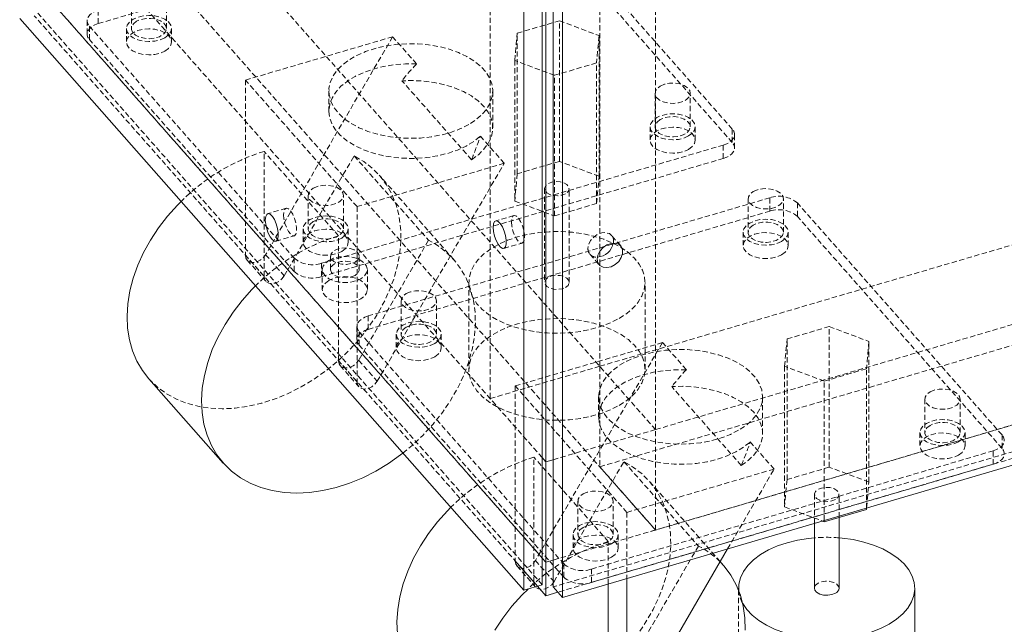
# Model space of a CAD drawing. Header units: millimetres. Extents: x 1529 to 6255, y 1713 to 5797.
# Tile 18 of 82: x 4524 to 4764, y 4419 to 4566. Entities that reach past the tile are written whole.
import ezdxf

# ---------------------------------------------------------------- set-up
doc = ezdxf.new("R2010")
doc.units = ezdxf.units.MM
doc.linetypes.add('HIDDEN', pattern=[1.905, 1.27, -0.635])

msp = doc.modelspace()

# ---------------------------------------------------------------- linework, layer by layer
at = {"color": 7, "linetype": 'Continuous', "lineweight": 15}
for p, q in [((4651.606, 4996.657), (4651.606, 4428.344)), ((4647.151, 4995.346), (4647.151, 4427.034)), ((4654.296, 4996.152), (4654.296, 4427.84)), ((4656.566, 4425.268), (4656.566, 4993.58)), ((4652.514, 4964.6), (4652.514, 4458.344)), ((4524.12, 4566.427), (4647.151, 4427.034)), ((5011.989, 4529.813), (4656.566, 4425.268)), ((4555.622, 4478.622), (4573.781, 4458.047)), ((4652.514, 4458.344), (4651.606, 4459.373)), ((4654.296, 4458.868), (4652.514, 4458.344)), ((4652.514, 4458.344), (4652.514, 4433.848)), ((4720.411, 4443.728), (4730.7, 4446.754)), ((4730.7, 4446.754), (4730.73, 4447.083)), ((4730.7, 4446.754), (4730.7, 4447.074)), ((4724.016, 4427.522), (4724.016, 4444.788)), ((4718.016, 4443.343), (4718.016, 4427.522)), ((4719.933, 4443.907), (4720.411, 4443.728)), ((4720.411, 4443.728), (4720.411, 4444.048)), ((4677.184, 4403.406), (4696.839, 4437.114)), ((4652.514, 4433.848), (4651.606, 4434.877)), ((4651.606, 4434.877), (4652.514, 4433.848)), ((4652.514, 4433.848), (4654.296, 4434.372)), ((4652.514, 4433.848), (4654.296, 4434.372)), ((4652.514, 4433.848), (4652.514, 4425.683)), ((4695.84, 4433.094), (4695.03, 4434.012)), ((4672.265, 4429.886), (4672.265, 4403.287)), ((4647.151, 4427.034), (4651.606, 4428.344)), ((4652.514, 4425.683), (4650.462, 4428.008)), ((4654.296, 4427.84), (4656.566, 4425.268)), ((4667.725, 4408.431), (4667.725, 4428.55)), ((4699.516, 4427.522), (4699.516, 4427.054)), ((4742.516, 4406.292), (4742.516, 4427.522)), ((4655.441, 4426.543), (4652.514, 4425.683))]:
    msp.add_line(p, q, dxfattribs=at)
at = {"color": 7, "linetype": 'HIDDEN', "lineweight": 0}
for p, q in [((4665.625, 4481.638), (4665.625, 4987.893)), ((4638.895, 4980.031), (4638.895, 4473.775)), ((4679.245, 4972.462), (4679.245, 4466.207)), ((4679.245, 4466.207), (4554.397, 4607.658)), ((4651.606, 4459.373), (4527.667, 4599.795)), ((4697.977, 4539.48), (4648.038, 4596.061)), ((4543.302, 4565.227), (4641.313, 4594.056)), ((4697.977, 4536.214), (4648.038, 4592.795)), ((4554.397, 4583.161), (4679.245, 4441.711)), ((4651.606, 4434.877), (4527.667, 4575.299)), ((4527.667, 4575.299), (4651.606, 4434.877)), ((4551.359, 4572.194), (4551.359, 4564.029)), ((4559.959, 4564.029), (4559.959, 4572.194)), ((4650.462, 4428.008), (4527.667, 4567.134)), ((4651.606, 4428.344), (4528.575, 4567.738)), ((4543.302, 4568.493), (4543.302, 4565.227)), ((4540.572, 4565.921), (4540.572, 4562.655)), ((4541.117, 4564.611), (4591.056, 4508.03)), ((4541.117, 4561.345), (4541.117, 4564.611)), ((4645.503, 4562.893), (4655.791, 4565.919)), ((4655.791, 4565.919), (4665.475, 4562.289)), ((4655.791, 4531.625), (4655.791, 4565.919)), ((4550.159, 4564.029), (4550.159, 4560.763)), ((4561.159, 4560.763), (4561.159, 4564.029)), ((4579.197, 4551.449), (4615.114, 4562.013)), ((4615.114, 4562.013), (4584.116, 4508.852)), ((4620.954, 4555.397), (4615.114, 4562.013)), ((4644.899, 4556.236), (4645.503, 4562.893)), ((4645.503, 4528.598), (4645.503, 4562.893)), ((4665.475, 4562.289), (4664.871, 4555.632)), ((4665.475, 4527.994), (4665.475, 4562.289)), ((4591.056, 4504.764), (4541.117, 4561.345)), ((4665.625, 4481.638), (4932.927, 4560.263)), ((4644.899, 4556.236), (4644.899, 4521.942)), ((4654.583, 4552.606), (4644.899, 4556.236)), ((4664.871, 4555.632), (4654.583, 4552.606)), ((4664.871, 4521.337), (4664.871, 4555.632)), ((4654.583, 4518.311), (4654.583, 4552.606)), ((4606.436, 4520.587), (4579.197, 4551.449)), ((4579.197, 4551.449), (4579.197, 4508.732)), ((4634.351, 4532.035), (4617.37, 4551.275)), ((4599.547, 4548.779), (4599.547, 4543.88)), ((4639.547, 4539.797), (4639.547, 4548.779)), ((4679.134, 4548.227), (4679.134, 4540.062)), ((4687.734, 4540.062), (4687.734, 4548.227)), ((4679.245, 4466.207), (4946.547, 4544.832)), ((4654.296, 4434.372), (5011.501, 4539.441)), ((4677.934, 4540.062), (4677.934, 4536.796)), ((4688.934, 4536.796), (4688.934, 4540.062)), ((4697.977, 4539.48), (4697.977, 4536.214)), ((4698.522, 4534.904), (4698.522, 4538.17)), ((4597.781, 4506.769), (4695.791, 4535.598)), ((4642.353, 4531.151), (4636.514, 4537.768)), ((4665.625, 4457.142), (4932.927, 4535.767)), ((4695.791, 4532.332), (4695.791, 4535.598)), ((4601.896, 4513.482), (4583.737, 4534.057)), ((4583.737, 4503.589), (4583.737, 4534.057)), ((4588.656, 4503.708), (4605.715, 4532.965)), ((4597.781, 4503.503), (4695.791, 4532.332)), ((4605.715, 4532.965), (4623.875, 4512.39)), ((4642.353, 4531.151), (4606.436, 4520.587)), ((4611.356, 4477.99), (4642.353, 4531.151)), ((4655.791, 4531.625), (4645.503, 4528.598)), ((5009.719, 4532.385), (4654.296, 4427.84)), ((5011.501, 4531.276), (4655.441, 4426.543)), ((4665.475, 4527.994), (4655.791, 4531.625)), ((4630.012, 4507.677), (4611.852, 4528.252)), ((4645.503, 4528.598), (4644.899, 4521.942)), ((4664.871, 4521.337), (4665.475, 4527.994)), ((4652.187, 4524.968), (4652.187, 4502.105)), ((4658.187, 4502.105), (4658.187, 4524.968)), ((4594.488, 4523.33), (4594.488, 4515.164)), ((4603.088, 4515.164), (4603.088, 4523.33)), ((4707.141, 4522.739), (4609.131, 4493.91)), ((4644.899, 4521.942), (4654.583, 4518.311)), ((4654.583, 4518.311), (4664.871, 4521.337)), ((4701.834, 4522.509), (4701.834, 4514.344)), ((4707.141, 4519.473), (4707.141, 4522.739)), ((4710.434, 4514.344), (4710.434, 4522.509)), ((4763.805, 4464.897), (4713.866, 4521.477)), ((4713.866, 4521.477), (4713.866, 4518.211)), ((4589.103, 4520.179), (4584.648, 4518.869)), ((4606.436, 4520.587), (4606.436, 4477.87)), ((4609.131, 4490.644), (4707.141, 4519.473)), ((4946.547, 4520.335), (4679.245, 4441.711)), ((4644.717, 4518.41), (4640.262, 4517.1)), ((4763.805, 4461.631), (4713.866, 4518.211)), ((4593.288, 4515.164), (4593.288, 4511.898)), ((4604.288, 4511.898), (4604.288, 4515.164)), ((4700.634, 4514.344), (4700.634, 4511.077)), ((4711.634, 4511.077), (4711.634, 4514.344)), ((4586.623, 4512.153), (4591.078, 4513.464)), ((4601.896, 4483.014), (4601.896, 4513.482)), ((4623.875, 4512.39), (4606.816, 4483.133)), ((4642.237, 4510.384), (4646.692, 4511.694)), ((4670.774, 4511.012), (4668.504, 4513.584)), ((4583.737, 4503.589), (4579.197, 4508.732)), ((4579.621, 4507.533), (4584.161, 4502.39)), ((4584.116, 4508.852), (4588.656, 4503.708)), ((4591.056, 4508.03), (4591.056, 4504.764)), ((4597.781, 4506.769), (4597.781, 4503.503)), ((4599.956, 4508.505), (4599.956, 4505.239)), ((4606.956, 4505.239), (4606.956, 4508.505)), ((4663.255, 4508.952), (4665.525, 4506.38)), ((4597.956, 4505.239), (4597.956, 4500.339)), ((4608.956, 4500.339), (4608.956, 4505.239)), ((4633.687, 4502.105), (4633.687, 4480.875)), ((4676.687, 4480.875), (4676.687, 4502.105)), ((4617.188, 4497.611), (4617.188, 4489.446)), ((4625.788, 4489.446), (4625.788, 4497.611)), ((4609.131, 4493.91), (4609.131, 4490.644)), ((4606.4, 4491.338), (4606.4, 4488.072)), ((4606.945, 4490.027), (4656.884, 4433.447)), ((4606.945, 4486.761), (4606.945, 4490.027)), ((4711.331, 4488.31), (4721.62, 4491.336)), ((4721.62, 4491.336), (4731.304, 4487.706)), ((4721.62, 4457.042), (4721.62, 4491.336)), ((4615.988, 4489.446), (4615.988, 4486.18)), ((4626.988, 4486.18), (4626.988, 4489.446)), ((4645.025, 4476.865), (4680.943, 4487.43)), ((4680.943, 4487.43), (4649.945, 4434.268)), ((4686.782, 4480.814), (4680.943, 4487.43)), ((4710.727, 4481.653), (4711.331, 4488.31)), ((4711.331, 4454.015), (4711.331, 4488.31)), ((4731.304, 4487.706), (4730.7, 4481.049)), ((4731.304, 4453.411), (4731.304, 4487.706)), ((4656.884, 4430.181), (4606.945, 4486.761)), ((4606.436, 4477.87), (4601.896, 4483.014)), ((4606.816, 4483.133), (4611.356, 4477.99)), ((4602.32, 4481.815), (4606.86, 4476.671)), ((4638.895, 4473.775), (4665.625, 4481.638)), ((4679.245, 4466.207), (4665.625, 4481.638)), ((4665.625, 4481.638), (4665.625, 4457.142)), ((4710.727, 4481.653), (4710.727, 4447.358)), ((4720.411, 4478.023), (4710.727, 4481.653)), ((4730.7, 4481.049), (4720.411, 4478.023)), ((4730.7, 4447.074), (4730.7, 4481.049)), ((4720.411, 4444.048), (4720.411, 4478.023)), ((4672.265, 4446.003), (4645.025, 4476.865)), ((4645.025, 4476.865), (4645.025, 4434.149)), ((4700.18, 4457.451), (4683.198, 4476.691)), ((4651.606, 4459.373), (4638.895, 4473.775)), ((4665.375, 4474.196), (4665.375, 4469.297)), ((4705.375, 4465.214), (4705.375, 4474.196)), ((4744.963, 4473.644), (4744.963, 4465.479)), ((4753.563, 4465.479), (4753.563, 4473.644)), ((4679.245, 4466.207), (4654.296, 4458.868)), ((4679.245, 4441.711), (4679.245, 4466.207)), ((4743.763, 4465.479), (4743.763, 4462.213)), ((4754.763, 4462.213), (4754.763, 4465.479)), ((4763.805, 4464.897), (4763.805, 4461.631)), ((4663.609, 4432.186), (4761.62, 4461.015)), ((4708.182, 4456.568), (4702.343, 4463.184)), ((4761.62, 4457.749), (4761.62, 4461.015)), ((4667.725, 4438.899), (4649.565, 4459.474)), ((4649.565, 4429.005), (4649.565, 4459.474)), ((4654.485, 4429.125), (4671.544, 4458.381)), ((4663.609, 4428.92), (4761.62, 4457.749)), ((4679.245, 4441.711), (4665.625, 4457.142)), ((4671.544, 4458.381), (4689.703, 4437.807)), ((4708.182, 4456.568), (4672.265, 4446.003)), ((4696.839, 4437.114), (4708.182, 4456.568)), ((4721.62, 4457.042), (4711.331, 4454.015)), ((4731.304, 4453.411), (4721.62, 4457.042)), ((4711.331, 4454.015), (4710.727, 4447.358)), ((4695.03, 4434.012), (4677.681, 4453.668)), ((4730.73, 4447.083), (4731.304, 4453.411)), ((4718.016, 4450.385), (4718.016, 4443.343)), ((4724.016, 4444.788), (4724.016, 4450.385)), ((4660.317, 4448.746), (4660.317, 4440.581)), ((4668.917, 4440.581), (4668.917, 4448.746)), ((4710.727, 4447.358), (4719.933, 4443.907)), ((4672.265, 4446.003), (4672.265, 4429.886)), ((4654.296, 4434.372), (4679.245, 4441.711)), ((4659.117, 4440.581), (4659.117, 4437.315)), ((4670.117, 4437.315), (4670.117, 4440.581)), ((4667.725, 4428.55), (4667.725, 4438.899)), ((4689.703, 4437.807), (4672.644, 4408.55)), ((4649.565, 4429.005), (4645.025, 4434.149)), ((4645.449, 4432.95), (4649.989, 4427.806)), ((4649.945, 4434.268), (4654.485, 4429.125)), ((4656.884, 4433.447), (4656.884, 4430.181)), ((4663.609, 4432.186), (4663.609, 4428.92)), ((4699.516, 4427.054), (4699.516, 4408.205))]:
    msp.add_line(p, q, dxfattribs=at)
at = {"color": 7, "linetype": 'HIDDEN', "lineweight": 0, "flags": 128}
for points in [[(4543.302, 4568.493), (4542.476, 4568.188), (4541.77, 4567.796), (4541.209, 4567.332), (4540.817, 4566.813), (4540.607, 4566.26), (4540.587, 4565.695), (4540.76, 4565.138), (4541.117, 4564.611)], [(4559.548, 4561.784), (4558.409, 4561.279), (4557.083, 4560.962), (4555.659, 4560.854), (4554.236, 4560.962), (4552.909, 4561.279), (4551.77, 4561.784), (4550.896, 4562.441), (4550.347, 4563.207), (4550.159, 4564.029), (4550.347, 4564.851), (4550.896, 4565.617), (4551.77, 4566.274), (4552.909, 4566.779), (4554.236, 4567.096), (4555.659, 4567.204), (4557.083, 4567.096), (4558.409, 4566.779), (4559.548, 4566.274), (4560.422, 4565.617), (4560.972, 4564.851), (4561.159, 4564.029), (4560.972, 4563.207), (4560.422, 4562.441), (4559.548, 4561.784)], [(4543.302, 4565.227), (4542.476, 4564.922), (4541.77, 4564.53), (4541.209, 4564.065), (4540.817, 4563.547), (4540.607, 4562.994), (4540.587, 4562.428), (4540.76, 4561.871), (4541.117, 4561.345)], [(4552.619, 4565.784), (4551.858, 4565.189), (4551.434, 4564.49), (4551.386, 4563.751), (4551.718, 4563.036), (4552.4, 4562.41), (4553.372, 4561.927), (4554.546, 4561.631), (4555.82, 4561.548), (4557.08, 4561.686), (4558.213, 4562.032), (4559.119, 4562.555), (4559.718, 4563.209), (4559.956, 4563.936), (4559.813, 4564.671), (4559.3, 4565.35), (4558.464, 4565.911), (4557.379, 4566.304), (4556.141, 4566.496), (4554.86, 4566.468), (4553.65, 4566.224), (4552.619, 4565.784)], [(4559.548, 4558.518), (4560.422, 4559.175), (4560.972, 4559.941), (4561.159, 4560.763), (4560.972, 4561.585), (4560.422, 4562.35), (4559.548, 4563.008), (4558.409, 4563.513), (4557.083, 4563.83), (4555.659, 4563.938), (4554.236, 4563.83), (4552.909, 4563.513), (4551.77, 4563.008), (4550.896, 4562.35), (4550.347, 4561.585), (4550.159, 4560.763), (4550.347, 4559.941), (4550.896, 4559.175), (4551.77, 4558.518), (4552.909, 4558.013), (4554.236, 4557.696), (4555.659, 4557.588), (4557.083, 4557.696), (4558.409, 4558.013), (4559.548, 4558.518)], [(4633.689, 4540.615), (4631.678, 4539.6), (4629.45, 4538.748), (4627.046, 4538.076), (4624.508, 4537.594), (4621.881, 4537.312), (4619.213, 4537.235), (4616.55, 4537.364), (4613.941, 4537.696), (4611.432, 4538.227), (4609.068, 4538.945), (4606.891, 4539.839), (4604.94, 4540.893), (4603.249, 4542.087), (4601.85, 4543.401), (4600.766, 4544.81), (4600.017, 4546.291), (4599.616, 4547.816), (4599.572, 4549.358), (4599.884, 4550.89), (4600.546, 4552.384), (4601.548, 4553.814), (4602.871, 4555.154), (4604.492, 4556.38), (4606.381, 4557.47), (4608.505, 4558.406), (4610.826, 4559.17), (4613.303, 4559.748), (4615.891, 4560.131), (4618.544, 4560.311), (4621.216, 4560.285), (4623.857, 4560.054), (4626.422, 4559.621), (4628.864, 4558.996), (4631.14, 4558.188), (4633.208, 4557.212), (4635.033, 4556.085), (4636.582, 4554.828), (4637.827, 4553.464), (4638.745, 4552.015), (4639.321, 4550.509), (4639.544, 4548.972), (4639.41, 4547.432), (4638.922, 4545.915), (4638.088, 4544.45), (4636.923, 4543.062), (4635.448, 4541.776), (4633.689, 4540.615)], [(4620.954, 4555.397), (4618.23, 4555.401), (4615.531, 4555.191), (4612.906, 4554.771), (4610.405, 4554.149), (4608.073, 4553.337), (4605.953, 4552.349), (4604.086, 4551.204), (4602.506, 4549.924), (4601.241, 4548.531), (4600.316, 4547.052), (4599.748, 4545.515), (4599.547, 4543.947), (4599.717, 4542.377), (4600.254, 4540.836), (4601.15, 4539.351), (4602.386, 4537.95), (4603.941, 4536.659), (4605.785, 4535.502), (4607.884, 4534.5), (4610.2, 4533.673), (4612.689, 4533.034), (4615.305, 4532.597), (4618, 4532.369), (4620.724, 4532.354), (4623.425, 4532.554), (4626.055, 4532.963), (4628.564, 4533.574), (4630.906, 4534.377), (4633.037, 4535.356), (4634.918, 4536.493), (4636.514, 4537.768)], [(4634.351, 4532.035), (4636.018, 4533.249), (4637.389, 4534.581), (4638.438, 4536.007), (4639.147, 4537.501), (4639.503, 4539.037), (4639.5, 4540.586), (4639.137, 4542.121), (4638.422, 4543.614), (4637.367, 4545.039), (4635.991, 4546.369), (4634.318, 4547.581), (4632.38, 4548.653), (4630.211, 4549.565), (4627.85, 4550.301), (4625.339, 4550.848), (4622.723, 4551.197), (4620.051, 4551.339), (4617.37, 4551.275)], [(4680.394, 4549.983), (4681.425, 4550.422), (4682.635, 4550.666), (4683.916, 4550.694), (4685.154, 4550.503), (4686.239, 4550.109), (4687.075, 4549.548), (4687.588, 4548.87), (4687.731, 4548.135), (4687.493, 4547.408), (4686.894, 4546.753), (4685.987, 4546.23), (4684.854, 4545.884), (4683.595, 4545.747), (4682.321, 4545.83), (4681.146, 4546.126), (4680.175, 4546.608), (4679.493, 4547.235), (4679.161, 4547.949), (4679.209, 4548.689), (4679.632, 4549.387), (4680.394, 4549.983)], [(4687.323, 4537.817), (4686.184, 4537.312), (4684.858, 4536.995), (4683.434, 4536.887), (4682.011, 4536.995), (4680.684, 4537.312), (4679.545, 4537.817), (4678.671, 4538.474), (4678.121, 4539.24), (4677.934, 4540.062), (4678.121, 4540.884), (4678.671, 4541.65), (4679.545, 4542.307), (4680.684, 4542.812), (4682.011, 4543.129), (4683.434, 4543.237), (4684.858, 4543.129), (4686.184, 4542.812), (4687.323, 4542.307), (4688.197, 4541.65), (4688.747, 4540.884), (4688.934, 4540.062), (4688.747, 4539.24), (4688.197, 4538.474), (4687.323, 4537.817)], [(4680.394, 4541.817), (4679.632, 4541.222), (4679.209, 4540.524), (4679.161, 4539.784), (4679.493, 4539.069), (4680.175, 4538.443), (4681.146, 4537.96), (4682.321, 4537.664), (4683.595, 4537.581), (4684.854, 4537.719), (4685.987, 4538.065), (4686.894, 4538.588), (4687.493, 4539.242), (4687.731, 4539.969), (4687.588, 4540.704), (4687.075, 4541.383), (4686.239, 4541.944), (4685.154, 4542.337), (4683.916, 4542.529), (4682.635, 4542.501), (4681.425, 4542.257), (4680.394, 4541.817)], [(4687.323, 4534.551), (4688.197, 4535.208), (4688.747, 4535.974), (4688.934, 4536.796), (4688.747, 4537.618), (4688.197, 4538.383), (4687.323, 4539.041), (4686.184, 4539.546), (4684.858, 4539.863), (4683.434, 4539.971), (4682.011, 4539.863), (4680.684, 4539.546), (4679.545, 4539.041), (4678.671, 4538.383), (4678.121, 4537.618), (4677.934, 4536.796), (4678.121, 4535.974), (4678.671, 4535.208), (4679.545, 4534.551), (4680.684, 4534.046), (4682.011, 4533.729), (4683.434, 4533.621), (4684.858, 4533.729), (4686.184, 4534.046), (4687.323, 4534.551)], [(4695.791, 4535.598), (4696.617, 4535.903), (4697.324, 4536.295), (4697.884, 4536.76), (4698.277, 4537.278), (4698.487, 4537.831), (4698.506, 4538.396), (4698.334, 4538.953), (4697.977, 4539.48)], [(4695.791, 4532.332), (4696.617, 4532.637), (4697.324, 4533.029), (4697.884, 4533.493), (4698.277, 4534.012), (4698.487, 4534.564), (4698.506, 4535.13), (4698.334, 4535.687), (4697.977, 4536.214)], [(4555.622, 4478.622), (4555.737, 4478.491), (4557.648, 4476.632), (4559.807, 4475.027), (4562.195, 4473.694), (4564.787, 4472.643), (4567.56, 4471.886), (4570.487, 4471.429), (4573.54, 4471.278), (4576.69, 4471.432), (4579.908, 4471.892), (4583.162, 4472.652), (4586.421, 4473.705), (4589.655, 4475.041), (4592.832, 4476.648), (4595.923, 4478.51), (4598.898, 4480.61), (4601.728, 4482.926), (4604.387, 4485.439), (4606.849, 4488.122), (4609.091, 4490.952), (4611.092, 4493.9), (4612.832, 4496.94), (4614.295, 4500.041), (4615.467, 4503.175), (4616.336, 4506.311), (4616.895, 4509.419), (4617.138, 4512.471), (4617.063, 4515.437), (4616.671, 4518.288), (4615.965, 4520.998), (4614.952, 4523.54), (4613.641, 4525.891), (4612.046, 4528.029), (4610.181, 4529.932), (4608.064, 4531.582), (4605.715, 4532.965), (4605.715, 4532.965)], [(4595.748, 4525.085), (4596.779, 4525.524), (4597.989, 4525.769), (4599.27, 4525.796), (4600.508, 4525.605), (4601.593, 4525.211), (4602.429, 4524.65), (4602.942, 4523.972), (4603.085, 4523.237), (4602.847, 4522.51), (4602.248, 4521.855), (4601.342, 4521.332), (4600.209, 4520.986), (4598.949, 4520.849), (4597.675, 4520.932), (4596.501, 4521.228), (4595.529, 4521.71), (4594.847, 4522.337), (4594.515, 4523.052), (4594.563, 4523.791), (4594.987, 4524.489), (4595.748, 4525.085)], [(4657.308, 4523.743), (4656.455, 4523.398), (4655.448, 4523.243), (4654.41, 4523.295), (4653.466, 4523.549), (4652.73, 4523.975), (4652.289, 4524.52), (4652.198, 4525.119), (4652.468, 4525.7), (4653.066, 4526.193), (4653.919, 4526.538), (4654.925, 4526.693), (4655.963, 4526.641), (4656.908, 4526.387), (4657.644, 4525.961), (4658.085, 4525.416), (4658.176, 4524.817), (4657.906, 4524.236), (4657.308, 4523.743)], [(4703.093, 4524.264), (4704.124, 4524.704), (4705.334, 4524.948), (4706.615, 4524.976), (4707.853, 4524.784), (4708.938, 4524.391), (4709.775, 4523.83), (4710.287, 4523.152), (4710.431, 4522.416), (4710.192, 4521.689), (4709.593, 4521.035), (4708.687, 4520.512), (4707.554, 4520.166), (4706.294, 4520.028), (4705.021, 4520.111), (4703.846, 4520.407), (4702.874, 4520.89), (4702.192, 4521.516), (4701.861, 4522.231), (4701.909, 4522.971), (4702.332, 4523.669), (4703.093, 4524.264)], [(4588.502, 4518.622), (4588.588, 4517.596), (4588.837, 4516.487), (4589.221, 4515.414), (4589.7, 4514.493), (4590.222, 4513.825), (4590.729, 4513.481), (4591.167, 4513.5), (4591.488, 4513.878), (4591.658, 4514.575), (4591.658, 4515.516), (4591.488, 4516.598), (4591.167, 4517.705), (4590.729, 4518.716), (4590.222, 4519.521), (4589.7, 4520.034), (4589.221, 4520.199), (4588.837, 4519.998), (4588.588, 4519.452), (4588.502, 4518.622)], [(4602.678, 4512.919), (4601.538, 4512.414), (4600.212, 4512.097), (4598.788, 4511.989), (4597.365, 4512.097), (4596.038, 4512.414), (4594.899, 4512.919), (4594.025, 4513.577), (4593.476, 4514.342), (4593.288, 4515.164), (4593.476, 4515.986), (4594.025, 4516.752), (4594.899, 4517.409), (4596.038, 4517.914), (4597.365, 4518.231), (4598.788, 4518.339), (4600.212, 4518.231), (4601.538, 4517.914), (4602.678, 4517.409), (4603.552, 4516.752), (4604.101, 4515.986), (4604.288, 4515.164), (4604.101, 4514.342), (4603.552, 4513.577), (4602.678, 4512.919)], [(4595.748, 4516.919), (4594.987, 4516.324), (4594.563, 4515.626), (4594.515, 4514.886), (4594.847, 4514.171), (4595.529, 4513.545), (4596.501, 4513.062), (4597.675, 4512.766), (4598.949, 4512.684), (4600.209, 4512.821), (4601.342, 4513.167), (4602.248, 4513.69), (4602.847, 4514.344), (4603.085, 4515.071), (4602.942, 4515.807), (4602.429, 4516.485), (4601.593, 4517.046), (4600.508, 4517.439), (4599.27, 4517.631), (4597.989, 4517.603), (4596.779, 4517.359), (4595.748, 4516.919)], [(4644.115, 4516.852), (4644.202, 4515.827), (4644.45, 4514.717), (4644.835, 4513.644), (4645.314, 4512.724), (4645.836, 4512.055), (4646.343, 4511.712), (4646.781, 4511.73), (4647.102, 4512.109), (4647.272, 4512.806), (4647.272, 4513.747), (4647.102, 4514.829), (4646.781, 4515.935), (4646.343, 4516.946), (4645.836, 4517.752), (4645.314, 4518.265), (4644.835, 4518.429), (4644.45, 4518.228), (4644.202, 4517.683), (4644.115, 4516.852)], [(4710.023, 4512.099), (4708.884, 4511.594), (4707.557, 4511.277), (4706.134, 4511.169), (4704.71, 4511.277), (4703.384, 4511.594), (4702.245, 4512.099), (4701.37, 4512.756), (4700.821, 4513.522), (4700.634, 4514.344), (4700.821, 4515.165), (4701.37, 4515.931), (4702.244, 4516.589), (4703.384, 4517.093), (4704.71, 4517.411), (4706.134, 4517.519), (4707.557, 4517.411), (4708.884, 4517.093), (4710.023, 4516.589), (4710.897, 4515.931), (4711.446, 4515.165), (4711.634, 4514.344), (4711.446, 4513.522), (4710.897, 4512.756), (4710.023, 4512.099)], [(4703.093, 4516.099), (4702.332, 4515.504), (4701.909, 4514.805), (4701.861, 4514.066), (4702.192, 4513.351), (4702.874, 4512.724), (4703.846, 4512.242), (4705.021, 4511.946), (4706.294, 4511.863), (4707.554, 4512.001), (4708.687, 4512.346), (4709.593, 4512.87), (4710.192, 4513.524), (4710.431, 4514.251), (4710.287, 4514.986), (4709.775, 4515.664), (4708.938, 4516.225), (4707.853, 4516.619), (4706.615, 4516.81), (4705.334, 4516.783), (4704.124, 4516.538), (4703.093, 4516.099)], [(4602.678, 4509.653), (4603.552, 4510.31), (4604.101, 4511.076), (4604.288, 4511.898), (4604.101, 4512.72), (4603.552, 4513.485), (4602.678, 4514.143), (4601.538, 4514.648), (4600.212, 4514.965), (4598.788, 4515.073), (4597.365, 4514.965), (4596.038, 4514.648), (4594.899, 4514.143), (4594.025, 4513.485), (4593.476, 4512.72), (4593.288, 4511.898), (4593.476, 4511.076), (4594.025, 4510.31), (4594.899, 4509.653), (4596.038, 4509.148), (4597.365, 4508.831), (4598.788, 4508.723), (4600.212, 4508.831), (4601.538, 4509.148), (4602.678, 4509.653)], [(4670.39, 4493.328), (4672.209, 4494.523), (4673.749, 4495.842), (4674.984, 4497.263), (4675.894, 4498.765), (4676.464, 4500.321), (4676.684, 4501.906), (4676.552, 4503.494), (4676.069, 4505.06), (4675.242, 4506.578), (4674.087, 4508.021), (4672.621, 4509.368), (4670.869, 4510.595), (4668.86, 4511.683), (4666.626, 4512.614), (4664.204, 4513.372), (4661.634, 4513.945), (4658.958, 4514.324), (4656.22, 4514.502), (4653.466, 4514.477), (4650.739, 4514.248), (4648.086, 4513.82), (4645.549, 4513.2), (4643.171, 4512.397), (4640.989, 4511.425), (4639.041, 4510.301), (4637.358, 4509.042), (4635.968, 4507.669), (4634.893, 4506.204), (4634.152, 4504.672), (4633.756, 4503.098), (4633.712, 4501.508), (4634.02, 4499.928), (4634.676, 4498.383), (4635.669, 4496.9), (4636.982, 4495.501), (4638.595, 4494.212), (4640.479, 4493.052), (4642.605, 4492.04), (4644.938, 4491.194), (4647.439, 4490.527), (4650.067, 4490.05), (4652.78, 4489.771), (4655.532, 4489.695), (4658.278, 4489.822), (4660.973, 4490.151), (4663.574, 4490.676), (4666.036, 4491.389), (4668.321, 4492.278), (4670.39, 4493.328)], [(4668.954, 4511.694), (4668.956, 4511.702), (4668.956, 4512.643), (4668.622, 4513.435), (4667.992, 4513.992), (4667.132, 4514.254), (4666.137, 4514.192), (4665.114, 4513.813), (4664.174, 4513.159), (4663.419, 4512.299), (4662.93, 4511.328), (4662.761, 4510.351), (4662.761, 4510.351)], [(4710.023, 4508.832), (4710.897, 4509.49), (4711.446, 4510.256), (4711.634, 4511.077), (4711.446, 4511.899), (4710.897, 4512.665), (4710.023, 4513.323), (4708.884, 4513.827), (4707.557, 4514.144), (4706.134, 4514.253), (4704.71, 4514.144), (4703.384, 4513.827), (4702.244, 4513.323), (4701.37, 4512.665), (4700.821, 4511.899), (4700.634, 4511.077), (4700.821, 4510.256), (4701.37, 4509.49), (4702.245, 4508.832), (4703.384, 4508.328), (4704.71, 4508.011), (4706.134, 4507.902), (4707.557, 4508.011), (4708.884, 4508.328), (4710.023, 4508.832)], [(4617.632, 4460.479), (4619.888, 4462.352), (4622.547, 4464.864), (4625.009, 4467.548), (4627.251, 4470.377), (4629.252, 4473.326), (4630.992, 4476.365), (4632.454, 4479.466), (4633.626, 4482.6), (4634.496, 4485.736), (4635.055, 4488.845), (4635.298, 4491.896), (4635.223, 4494.862), (4634.83, 4497.713), (4634.124, 4500.423), (4633.111, 4502.966), (4631.801, 4505.317), (4630.205, 4507.454), (4628.34, 4509.357), (4626.223, 4511.007), (4623.875, 4512.39)], [(4605.931, 4507.076), (4606.6, 4507.617), (4606.929, 4508.255), (4606.881, 4508.919), (4606.462, 4509.539), (4605.718, 4510.047), (4604.728, 4510.387), (4603.6, 4510.524), (4602.457, 4510.441), (4601.422, 4510.149), (4600.607, 4509.679), (4600.101, 4509.081), (4599.959, 4508.421), (4600.195, 4507.77), (4600.785, 4507.199), (4601.664, 4506.769), (4602.737, 4506.527), (4603.889, 4506.5), (4604.993, 4506.69), (4605.931, 4507.076)], [(4579.197, 4508.732), (4579.333, 4507.999), (4579.729, 4507.422), (4580.344, 4507.058), (4581.115, 4506.947), (4581.963, 4507.098), (4582.801, 4507.496), (4583.544, 4508.101), (4584.116, 4508.852)], [(4599.567, 4507.484), (4600.706, 4507.988), (4602.032, 4508.305), (4603.456, 4508.414), (4604.879, 4508.305), (4606.206, 4507.988), (4607.345, 4507.484), (4608.219, 4506.826), (4608.768, 4506.06), (4608.956, 4505.239), (4608.768, 4504.417), (4608.219, 4503.651), (4607.345, 4502.993), (4606.206, 4502.489), (4604.879, 4502.172), (4603.456, 4502.063), (4602.032, 4502.172), (4600.706, 4502.489), (4599.567, 4502.993), (4598.693, 4503.651), (4598.143, 4504.417), (4597.956, 4505.239), (4598.143, 4506.06), (4598.693, 4506.826), (4599.567, 4507.484)], [(4605.931, 4503.81), (4604.993, 4503.423), (4603.889, 4503.234), (4602.737, 4503.261), (4601.664, 4503.503), (4600.785, 4503.933), (4600.195, 4504.504), (4599.959, 4505.155), (4600.101, 4505.815), (4600.607, 4506.413), (4601.422, 4506.883), (4602.457, 4507.175), (4603.6, 4507.257), (4604.728, 4507.121), (4605.718, 4506.78), (4606.462, 4506.273), (4606.881, 4505.653), (4606.929, 4504.989), (4606.6, 4504.351), (4605.931, 4503.81)], [(4588.656, 4503.708), (4588.084, 4502.958), (4587.341, 4502.353), (4586.502, 4501.954), (4585.655, 4501.803), (4584.884, 4501.915), (4584.269, 4502.278), (4583.873, 4502.856), (4583.737, 4503.589)], [(4599.567, 4502.584), (4598.693, 4501.927), (4598.143, 4501.161), (4597.956, 4500.339), (4598.143, 4499.518), (4598.693, 4498.752), (4599.567, 4498.094), (4600.706, 4497.59), (4602.032, 4497.272), (4603.456, 4497.164), (4604.879, 4497.272), (4606.206, 4497.59), (4607.345, 4498.094), (4608.219, 4498.752), (4608.768, 4499.518), (4608.956, 4500.339), (4608.768, 4501.161), (4608.219, 4501.927), (4607.345, 4502.584), (4606.206, 4503.089), (4604.879, 4503.406), (4603.456, 4503.514), (4602.032, 4503.406), (4600.706, 4503.089), (4599.567, 4502.584)], [(4657.308, 4500.88), (4657.906, 4501.373), (4658.176, 4501.954), (4658.085, 4502.553), (4657.644, 4503.098), (4656.908, 4503.523), (4655.963, 4503.778), (4654.925, 4503.83), (4653.919, 4503.674), (4653.066, 4503.329), (4652.468, 4502.837), (4652.198, 4502.256), (4652.289, 4501.657), (4652.73, 4501.111), (4653.466, 4500.686), (4654.41, 4500.432), (4655.448, 4500.38), (4656.455, 4500.535), (4657.308, 4500.88)], [(4618.447, 4499.366), (4619.479, 4499.806), (4620.689, 4500.05), (4621.969, 4500.078), (4623.208, 4499.886), (4624.293, 4499.493), (4625.129, 4498.932), (4625.641, 4498.254), (4625.785, 4497.518), (4625.547, 4496.791), (4624.948, 4496.137), (4624.041, 4495.614), (4622.908, 4495.268), (4621.649, 4495.131), (4620.375, 4495.213), (4619.2, 4495.509), (4618.229, 4495.992), (4617.547, 4496.619), (4617.215, 4497.333), (4617.263, 4498.073), (4617.686, 4498.771), (4618.447, 4499.366)], [(4609.131, 4493.91), (4608.305, 4493.605), (4607.598, 4493.212), (4607.038, 4492.748), (4606.645, 4492.23), (4606.435, 4491.677), (4606.416, 4491.111), (4606.588, 4490.554), (4606.945, 4490.027)], [(4625.377, 4487.201), (4624.238, 4486.696), (4622.911, 4486.379), (4621.488, 4486.271), (4620.064, 4486.379), (4618.738, 4486.696), (4617.599, 4487.201), (4616.725, 4487.858), (4616.175, 4488.624), (4615.988, 4489.446), (4616.175, 4490.268), (4616.725, 4491.033), (4617.599, 4491.691), (4618.738, 4492.195), (4620.064, 4492.513), (4621.488, 4492.621), (4622.911, 4492.513), (4624.238, 4492.195), (4625.377, 4491.691), (4626.251, 4491.033), (4626.801, 4490.268), (4626.988, 4489.446), (4626.801, 4488.624), (4626.251, 4487.858), (4625.377, 4487.201)], [(4670.39, 4472.098), (4672.209, 4473.293), (4673.749, 4474.612), (4674.984, 4476.033), (4675.894, 4477.534), (4676.464, 4479.09), (4676.684, 4480.676), (4676.552, 4482.264), (4676.069, 4483.83), (4675.242, 4485.347), (4674.087, 4486.791), (4672.621, 4488.138), (4670.869, 4489.365), (4668.86, 4490.453), (4666.626, 4491.384), (4664.204, 4492.142), (4661.634, 4492.715), (4658.958, 4493.094), (4656.22, 4493.272), (4653.466, 4493.247), (4650.739, 4493.018), (4648.086, 4492.59), (4645.549, 4491.97), (4643.171, 4491.167), (4640.989, 4490.195), (4639.041, 4489.071), (4637.358, 4487.812), (4635.968, 4486.439), (4634.893, 4484.974), (4634.152, 4483.442), (4633.756, 4481.868), (4633.712, 4480.278), (4634.02, 4478.698), (4634.676, 4477.153), (4635.669, 4475.669), (4636.982, 4474.271), (4638.595, 4472.982), (4640.479, 4471.822), (4642.605, 4470.81), (4644.938, 4469.964), (4647.439, 4469.297), (4650.067, 4468.82), (4652.78, 4468.541), (4655.532, 4468.465), (4658.278, 4468.592), (4660.973, 4468.921), (4663.574, 4469.446), (4666.036, 4470.159), (4668.321, 4471.048), (4670.39, 4472.098)], [(4609.131, 4490.644), (4608.305, 4490.338), (4607.598, 4489.946), (4607.038, 4489.482), (4606.645, 4488.964), (4606.435, 4488.411), (4606.416, 4487.845), (4606.588, 4487.288), (4606.945, 4486.761)], [(4618.447, 4491.201), (4617.686, 4490.606), (4617.263, 4489.907), (4617.215, 4489.168), (4617.547, 4488.453), (4618.229, 4487.827), (4619.2, 4487.344), (4620.375, 4487.048), (4621.649, 4486.965), (4622.908, 4487.103), (4624.041, 4487.448), (4624.948, 4487.972), (4625.547, 4488.626), (4625.785, 4489.353), (4625.641, 4490.088), (4625.129, 4490.766), (4624.293, 4491.327), (4623.208, 4491.721), (4621.969, 4491.912), (4620.689, 4491.885), (4619.479, 4491.64), (4618.447, 4491.201)], [(4625.377, 4483.934), (4626.251, 4484.592), (4626.801, 4485.358), (4626.988, 4486.18), (4626.801, 4487.001), (4626.251, 4487.767), (4625.377, 4488.425), (4624.238, 4488.929), (4622.911, 4489.246), (4621.488, 4489.355), (4620.064, 4489.246), (4618.738, 4488.929), (4617.599, 4488.425), (4616.725, 4487.767), (4616.175, 4487.001), (4615.988, 4486.18), (4616.175, 4485.358), (4616.725, 4484.592), (4617.599, 4483.934), (4618.738, 4483.43), (4620.064, 4483.113), (4621.488, 4483.005), (4622.911, 4483.113), (4624.238, 4483.43), (4625.377, 4483.934)], [(4699.517, 4466.032), (4697.506, 4465.017), (4695.279, 4464.165), (4692.874, 4463.493), (4690.336, 4463.011), (4687.709, 4462.729), (4685.041, 4462.652), (4682.379, 4462.781), (4679.77, 4463.113), (4677.261, 4463.643), (4674.897, 4464.362), (4672.72, 4465.256), (4670.769, 4466.309), (4669.078, 4467.504), (4667.678, 4468.817), (4666.594, 4470.227), (4665.845, 4471.708), (4665.445, 4473.233), (4665.4, 4474.775), (4665.712, 4476.306), (4666.375, 4477.801), (4667.377, 4479.23), (4668.7, 4480.57), (4670.32, 4481.797), (4672.209, 4482.887), (4674.333, 4483.823), (4676.655, 4484.586), (4679.131, 4485.165), (4681.72, 4485.547), (4684.373, 4485.727), (4687.044, 4485.702), (4689.686, 4485.47), (4692.251, 4485.038), (4694.693, 4484.412), (4696.968, 4483.604), (4699.037, 4482.628), (4700.862, 4481.502), (4702.411, 4480.245), (4703.655, 4478.88), (4704.574, 4477.432), (4705.15, 4475.926), (4705.373, 4474.389), (4705.239, 4472.849), (4704.75, 4471.332), (4703.916, 4469.867), (4702.751, 4468.479), (4701.276, 4467.193), (4699.517, 4466.032)], [(4601.896, 4483.014), (4602.033, 4482.281), (4602.429, 4481.703), (4603.043, 4481.34), (4603.814, 4481.228), (4604.662, 4481.379), (4605.5, 4481.778), (4606.244, 4482.383), (4606.816, 4483.133)], [(4686.782, 4480.814), (4684.059, 4480.818), (4681.359, 4480.607), (4678.735, 4480.188), (4676.233, 4479.566), (4673.901, 4478.754), (4671.782, 4477.766), (4669.915, 4476.621), (4668.334, 4475.341), (4667.07, 4473.948), (4666.145, 4472.469), (4665.577, 4470.931), (4665.376, 4469.363), (4665.545, 4467.794), (4666.083, 4466.253), (4666.978, 4464.768), (4668.215, 4463.367), (4669.77, 4462.076), (4671.614, 4460.919), (4673.713, 4459.917), (4676.029, 4459.089), (4678.518, 4458.451), (4681.134, 4458.014), (4683.829, 4457.786), (4686.552, 4457.771), (4689.254, 4457.97), (4691.884, 4458.38), (4694.393, 4458.991), (4696.734, 4459.794), (4698.866, 4460.773), (4700.747, 4461.91), (4702.343, 4463.184)], [(4606.436, 4477.87), (4606.573, 4477.137), (4606.969, 4476.56), (4607.583, 4476.196), (4608.354, 4476.085), (4609.202, 4476.236), (4610.04, 4476.634), (4610.783, 4477.239), (4611.356, 4477.99)], [(4700.18, 4457.451), (4701.847, 4458.665), (4703.217, 4459.998), (4704.267, 4461.424), (4704.976, 4462.918), (4705.332, 4464.454), (4705.329, 4466.003), (4704.966, 4467.538), (4704.251, 4469.031), (4703.195, 4470.456), (4701.819, 4471.786), (4700.147, 4472.998), (4698.209, 4474.069), (4696.04, 4474.982), (4693.678, 4475.718), (4691.167, 4476.265), (4688.552, 4476.613), (4685.88, 4476.756), (4683.198, 4476.691)], [(4746.222, 4475.399), (4747.253, 4475.839), (4748.463, 4476.083), (4749.744, 4476.111), (4750.982, 4475.919), (4752.068, 4475.526), (4752.904, 4474.965), (4753.416, 4474.287), (4753.56, 4473.551), (4753.321, 4472.824), (4752.722, 4472.17), (4751.816, 4471.647), (4750.683, 4471.301), (4749.423, 4471.164), (4748.15, 4471.246), (4746.975, 4471.542), (4746.003, 4472.025), (4745.321, 4472.652), (4744.99, 4473.366), (4745.038, 4474.106), (4745.461, 4474.804), (4746.222, 4475.399)], [(4753.152, 4463.234), (4752.013, 4462.729), (4750.686, 4462.412), (4749.263, 4462.304), (4747.839, 4462.412), (4746.513, 4462.729), (4745.374, 4463.234), (4744.5, 4463.891), (4743.95, 4464.657), (4743.763, 4465.479), (4743.95, 4466.301), (4744.5, 4467.066), (4745.374, 4467.724), (4746.513, 4468.228), (4747.839, 4468.546), (4749.263, 4468.654), (4750.686, 4468.546), (4752.013, 4468.228), (4753.152, 4467.724), (4754.026, 4467.066), (4754.575, 4466.301), (4754.763, 4465.479), (4754.575, 4464.657), (4754.026, 4463.891), (4753.152, 4463.234)], [(4746.222, 4467.234), (4745.461, 4466.639), (4745.038, 4465.94), (4744.99, 4465.201), (4745.321, 4464.486), (4746.003, 4463.86), (4746.975, 4463.377), (4748.15, 4463.081), (4749.423, 4462.998), (4750.683, 4463.136), (4751.816, 4463.481), (4752.722, 4464.005), (4753.321, 4464.659), (4753.56, 4465.386), (4753.416, 4466.121), (4752.904, 4466.799), (4752.068, 4467.36), (4750.982, 4467.754), (4749.744, 4467.946), (4748.463, 4467.918), (4747.253, 4467.673), (4746.222, 4467.234)], [(4753.152, 4459.967), (4754.026, 4460.625), (4754.575, 4461.391), (4754.763, 4462.213), (4754.575, 4463.034), (4754.026, 4463.8), (4753.152, 4464.458), (4752.013, 4464.962), (4750.686, 4465.28), (4749.263, 4465.388), (4747.839, 4465.28), (4746.513, 4464.962), (4745.374, 4464.458), (4744.5, 4463.8), (4743.95, 4463.034), (4743.763, 4462.213), (4743.95, 4461.391), (4744.5, 4460.625), (4745.374, 4459.967), (4746.513, 4459.463), (4747.839, 4459.146), (4749.263, 4459.038), (4750.686, 4459.146), (4752.013, 4459.463), (4753.152, 4459.967)], [(4761.62, 4461.015), (4762.446, 4461.32), (4763.152, 4461.712), (4763.713, 4462.176), (4764.105, 4462.695), (4764.315, 4463.247), (4764.335, 4463.813), (4764.162, 4464.37), (4763.805, 4464.897)], [(4761.62, 4457.749), (4762.446, 4458.054), (4763.152, 4458.446), (4763.713, 4458.91), (4764.105, 4459.429), (4764.315, 4459.981), (4764.335, 4460.547), (4764.162, 4461.104), (4763.805, 4461.631)], [(4621.45, 4404.038), (4621.566, 4403.908), (4623.477, 4402.049), (4625.636, 4400.444), (4628.023, 4399.11), (4630.616, 4398.06), (4633.388, 4397.303), (4636.315, 4396.846), (4639.369, 4396.694), (4642.519, 4396.849), (4645.736, 4397.309), (4648.99, 4398.068), (4652.25, 4399.122), (4655.483, 4400.458), (4658.661, 4402.065), (4661.752, 4403.927), (4664.727, 4406.026), (4667.557, 4408.343), (4670.216, 4410.855), (4672.678, 4413.539), (4674.92, 4416.369), (4676.921, 4419.317), (4678.661, 4422.357), (4680.123, 4425.458), (4681.295, 4428.591), (4682.165, 4431.727), (4682.724, 4434.836), (4682.967, 4437.888), (4682.892, 4440.853), (4682.499, 4443.705), (4681.793, 4446.415), (4680.78, 4448.957), (4679.47, 4451.308), (4677.874, 4453.445), (4676.009, 4455.348), (4673.892, 4456.999), (4671.544, 4458.381), (4671.544, 4458.381)], [(4723.137, 4449.16), (4722.283, 4448.815), (4721.277, 4448.659), (4720.239, 4448.712), (4719.295, 4448.966), (4718.558, 4449.391), (4718.118, 4449.936), (4718.027, 4450.536), (4718.297, 4451.117), (4718.894, 4451.609), (4719.748, 4451.954), (4720.754, 4452.11), (4721.792, 4452.058), (4722.736, 4451.803), (4723.473, 4451.378), (4723.913, 4450.833), (4724.004, 4450.234), (4723.734, 4449.653), (4723.137, 4449.16)], [(4661.576, 4450.502), (4662.608, 4450.941), (4663.818, 4451.185), (4665.098, 4451.213), (4666.337, 4451.022), (4667.422, 4450.628), (4668.258, 4450.067), (4668.771, 4449.389), (4668.914, 4448.653), (4668.676, 4447.926), (4668.077, 4447.272), (4667.17, 4446.749), (4666.037, 4446.403), (4664.778, 4446.266), (4663.504, 4446.349), (4662.329, 4446.644), (4661.358, 4447.127), (4660.676, 4447.754), (4660.344, 4448.468), (4660.392, 4449.208), (4660.815, 4449.906), (4661.576, 4450.502)], [(4668.506, 4438.336), (4667.367, 4437.831), (4666.041, 4437.514), (4664.617, 4437.406), (4663.194, 4437.514), (4661.867, 4437.831), (4660.728, 4438.336), (4659.854, 4438.993), (4659.304, 4439.759), (4659.117, 4440.581), (4659.304, 4441.403), (4659.854, 4442.168), (4660.728, 4442.826), (4661.867, 4443.331), (4663.194, 4443.648), (4664.617, 4443.756), (4666.041, 4443.648), (4667.367, 4443.331), (4668.506, 4442.826), (4669.38, 4442.168), (4669.93, 4441.403), (4670.117, 4440.581), (4669.93, 4439.759), (4669.38, 4438.993), (4668.506, 4438.336)], [(4661.576, 4442.336), (4660.815, 4441.741), (4660.392, 4441.042), (4660.344, 4440.303), (4660.676, 4439.588), (4661.358, 4438.962), (4662.329, 4438.479), (4663.504, 4438.183), (4664.778, 4438.1), (4666.037, 4438.238), (4667.17, 4438.584), (4668.077, 4439.107), (4668.676, 4439.761), (4668.914, 4440.488), (4668.771, 4441.223), (4668.258, 4441.902), (4667.422, 4442.462), (4666.337, 4442.856), (4665.098, 4443.048), (4663.818, 4443.02), (4662.608, 4442.776), (4661.576, 4442.336)], [(4668.506, 4435.07), (4669.38, 4435.727), (4669.93, 4436.493), (4670.117, 4437.315), (4669.93, 4438.137), (4669.38, 4438.902), (4668.506, 4439.56), (4667.367, 4440.064), (4666.041, 4440.382), (4664.617, 4440.49), (4663.194, 4440.382), (4661.867, 4440.064), (4660.728, 4439.56), (4659.854, 4438.902), (4659.304, 4438.136), (4659.117, 4437.315), (4659.304, 4436.493), (4659.854, 4435.727), (4660.728, 4435.07), (4661.867, 4434.565), (4663.194, 4434.248), (4664.617, 4434.14), (4666.041, 4434.248), (4667.367, 4434.565), (4668.506, 4435.07)], [(4645.025, 4434.149), (4645.162, 4433.416), (4645.558, 4432.838), (4646.173, 4432.475), (4646.943, 4432.363), (4647.791, 4432.514), (4648.629, 4432.913), (4649.373, 4433.518), (4649.945, 4434.268)], [(4654.485, 4429.125), (4653.913, 4428.375), (4653.169, 4427.769), (4652.331, 4427.371), (4651.483, 4427.22), (4650.713, 4427.332), (4650.098, 4427.695), (4649.702, 4428.272), (4649.565, 4429.005)], [(4724.016, 4427.522), (4723.913, 4427.97), (4723.473, 4428.515), (4722.736, 4428.94), (4721.792, 4429.194), (4720.754, 4429.247), (4719.748, 4429.091), (4718.894, 4428.746), (4718.297, 4428.253), (4718.027, 4427.673), (4718.016, 4427.522)]]:
    msp.add_lwpolyline(points, dxfattribs=at)
at = {"color": 7, "linetype": 'Continuous', "lineweight": 15, "flags": 128}
for points in [[(4563.481, 4521.831), (4562.637, 4520.973), (4560.212, 4518.262), (4558.011, 4515.409), (4556.055, 4512.443), (4554.363, 4509.39), (4552.951, 4506.281), (4551.831, 4503.145), (4551.016, 4500.012), (4550.512, 4496.911), (4550.325, 4493.872), (4550.456, 4490.925), (4550.904, 4488.096), (4551.665, 4485.414), (4552.732, 4482.904), (4554.093, 4480.589), (4555.622, 4478.622)], [(4584.047, 4517.311), (4584.133, 4518.142), (4584.382, 4518.687), (4584.766, 4518.888), (4585.245, 4518.724), (4585.767, 4518.211), (4586.274, 4517.405), (4586.712, 4516.394), (4587.033, 4515.288), (4587.203, 4514.206), (4587.203, 4513.265), (4587.033, 4512.568), (4586.712, 4512.189), (4586.274, 4512.171), (4585.767, 4512.514), (4585.245, 4513.183), (4584.766, 4514.103), (4584.382, 4515.176), (4584.133, 4516.286), (4584.047, 4517.311)], [(4639.66, 4515.542), (4639.746, 4516.372), (4639.995, 4516.918), (4640.38, 4517.119), (4640.859, 4516.954), (4641.381, 4516.441), (4641.888, 4515.636), (4642.326, 4514.625), (4642.647, 4513.519), (4642.817, 4512.436), (4642.817, 4511.496), (4642.647, 4510.798), (4642.326, 4510.42), (4641.888, 4510.401), (4641.381, 4510.745), (4640.859, 4511.413), (4640.38, 4512.334), (4639.995, 4513.407), (4639.746, 4514.517), (4639.66, 4515.542)], [(4665.031, 4507.779), (4665.2, 4506.901), (4665.689, 4506.217), (4666.444, 4505.802), (4667.384, 4505.701), (4668.407, 4505.924), (4669.402, 4506.447), (4670.262, 4507.215), (4670.892, 4508.143), (4671.225, 4509.131), (4671.225, 4510.071), (4670.892, 4510.863), (4670.262, 4511.42), (4669.402, 4511.682), (4668.407, 4511.62), (4667.384, 4511.241), (4666.444, 4510.587), (4665.689, 4509.728), (4665.2, 4508.757), (4665.031, 4507.779)], [(4581.641, 4501.256), (4580.797, 4500.398), (4578.372, 4497.687), (4576.171, 4494.835), (4574.215, 4491.868), (4572.523, 4488.816), (4571.11, 4485.707), (4569.991, 4482.57), (4569.176, 4479.437), (4568.672, 4476.336), (4568.485, 4473.298), (4568.616, 4470.35), (4569.064, 4467.522), (4569.825, 4464.84), (4570.891, 4462.329), (4572.253, 4460.014), (4573.897, 4457.917), (4575.808, 4456.057), (4577.967, 4454.453), (4580.354, 4453.119), (4582.947, 4452.068), (4585.719, 4451.311), (4588.646, 4450.855), (4591.7, 4450.703), (4594.85, 4450.858), (4598.067, 4451.317), (4601.321, 4452.077), (4604.581, 4453.13), (4607.815, 4454.467), (4610.992, 4456.073), (4614.083, 4457.935), (4617.057, 4460.035), (4617.632, 4460.479)], [(4629.31, 4447.248), (4628.466, 4446.39), (4626.041, 4443.679), (4623.84, 4440.826), (4621.884, 4437.859), (4620.192, 4434.807), (4618.779, 4431.698), (4617.66, 4428.562), (4616.845, 4425.428), (4616.341, 4422.328), (4616.154, 4419.289), (4616.285, 4416.342), (4616.733, 4413.513), (4617.494, 4410.831), (4618.56, 4408.32), (4619.922, 4406.006), (4621.45, 4404.038)], [(4718.016, 4439.812), (4716.568, 4439.665), (4713.915, 4439.237), (4711.378, 4438.616), (4708.999, 4437.814), (4706.818, 4436.842), (4704.87, 4435.718), (4703.187, 4434.458), (4701.797, 4433.085), (4700.722, 4431.621), (4699.981, 4430.089), (4699.585, 4428.515), (4699.534, 4427.007)], [(4736.218, 4418.745), (4738.038, 4419.94), (4739.577, 4421.258), (4740.812, 4422.68), (4741.722, 4424.181), (4742.292, 4425.737), (4742.513, 4427.323), (4742.38, 4428.911), (4741.897, 4430.477), (4741.071, 4431.994), (4739.916, 4433.438), (4738.45, 4434.785), (4736.698, 4436.012), (4734.688, 4437.1), (4732.454, 4438.031), (4730.032, 4438.789), (4727.463, 4439.362), (4724.787, 4439.741), (4724.016, 4439.812)], [(4701.127, 4417.313), (4701.052, 4420.279), (4700.659, 4423.13), (4699.953, 4425.84), (4698.94, 4428.382), (4697.629, 4430.734), (4696.034, 4432.871), (4695.01, 4433.978)], [(4648.138, 4427.324), (4646.626, 4425.815), (4644.2, 4423.104), (4641.999, 4420.251), (4640.043, 4417.285)], [(4718.016, 4427.522), (4718.118, 4427.073), (4718.558, 4426.528), (4719.295, 4426.103), (4720.239, 4425.849), (4721.277, 4425.796), (4722.283, 4425.952), (4723.137, 4426.297)], [(4700.525, 4423.763), (4701.498, 4422.316), (4702.811, 4420.918), (4704.423, 4419.628), (4706.308, 4418.468), (4708.434, 4417.457), (4710.767, 4416.611), (4713.268, 4415.944), (4715.896, 4415.467), (4718.608, 4415.188), (4721.36, 4415.111), (4724.106, 4415.239), (4726.802, 4415.568), (4729.402, 4416.093), (4731.865, 4416.806), (4734.149, 4417.695), (4736.218, 4418.745)]]:
    msp.add_lwpolyline(points, dxfattribs=at)
at = {"color": 7, "linetype": 'HIDDEN', "lineweight": 0}
for centre, radius, start, end in [((4598.195, 4487.212), 49.025, 107.15182, 135.07744), ((4709.38, 4516.116), 6.991, 50.07566, 108.67685), ((4709.38, 4512.85), 6.991, 50.07566, 108.67685), ((4616.354, 4466.637), 49.026, 107.15197, 135.07729), ((4664.817, 4510.311), 2.057, 178.88067, 277.20109), ((4595.542, 4513.391), 6.991, 230.07578, 288.67682), ((4595.542, 4510.125), 6.991, 230.07578, 288.67682), ((4664.024, 4412.628), 49.026, 107.15213, 135.07734), ((4721.016, 4402.841), 37.093, 85.36085, 94.63903), ((4682.146, 4392.134), 48.938, 107.13852, 134.02184), ((4680.49, 4419.444), 20.545, 45.02663, 63.35383), ((4661.371, 4438.808), 6.991, 230.07577, 288.67684), ((4661.371, 4435.542), 6.991, 230.07577, 288.67684), ((4707.42, 4427.643), 7.912, 184.60665, 209.36617)]:
    msp.add_arc(centre, radius, start, end, dxfattribs=at)
at = {"color": 7, "linetype": 'Continuous', "lineweight": 15}
for centre, radius, start, end in [((4664.739, 4512.56), 4.303, 274.47531, 348.38916), ((4722.591, 4427.616), 1.428, 292.48388, 356.1965)]:
    msp.add_arc(centre, radius, start, end, dxfattribs=at)
at = {"color": 7, "linetype": 'HIDDEN', "lineweight": 0}
for centre, start_param, end_param in [((4619.547, 4530.826), 0.8893994, 1.068876), ((4619.547, 4530.826), 4.9348014, 5.1142779), ((4685.375, 4456.243), 0.8893994, 1.068876), ((4685.375, 4456.243), 4.9348014, 5.1142779)]:
    msp.add_ellipse(centre, major_axis=(16.382, 31.697), ratio=0.3619801, start_param=start_param, end_param=end_param, dxfattribs=at)

doc.saveas('drawing.dxf')
